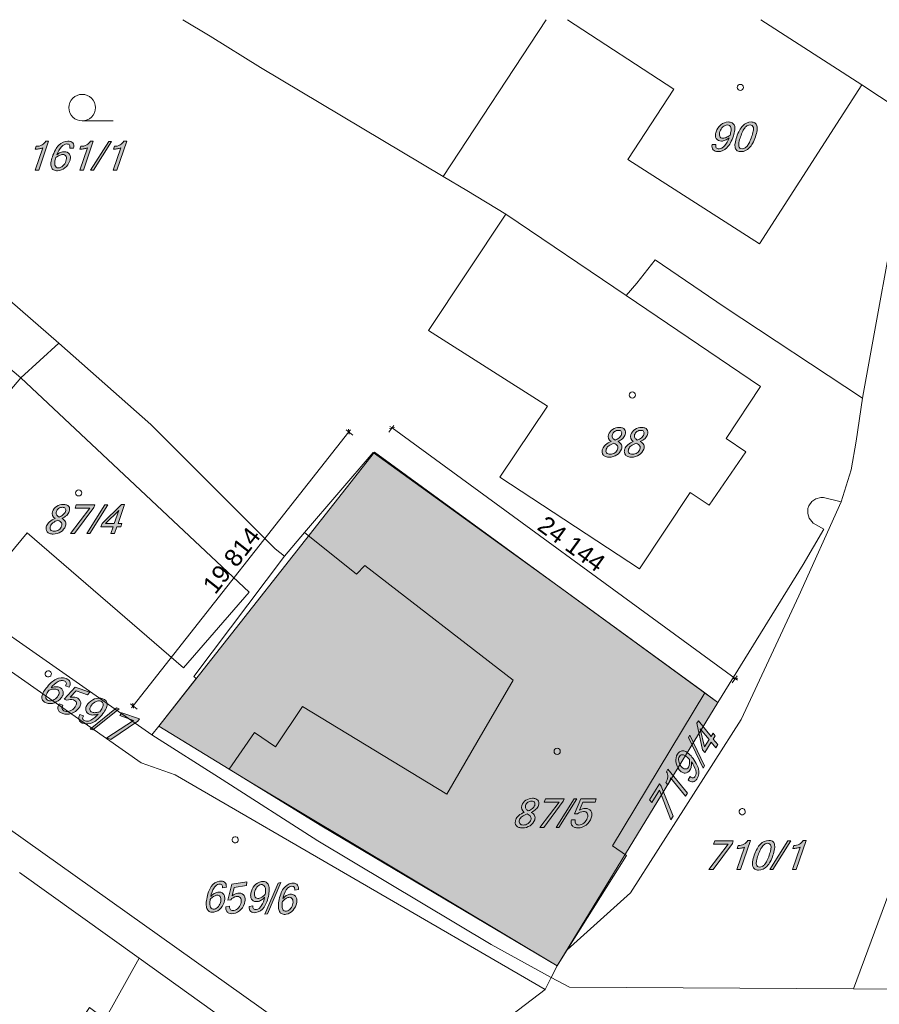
# Model space of a CAD drawing. Header units: millimetres. Extents: x -81717 to 93376, y -41053 to 54440.
# Tile 3 of 5: x -30182 to 18655, y -1511 to 54440. Entities that reach past the tile are written whole.
import ezdxf

# ---------------------------------------------------------------- set-up
doc = ezdxf.new("R2010")
doc.units = ezdxf.units.MM
doc.header["$MEASUREMENT"] = 0
for name, color, linetype in [('situace katastrální_1_2D prvky - obecné', 7, 'Continuous'), ('situace katastrální_1_BT_ortho', 7, 'Continuous'), ('situace katastrální_1_Kresby a obrázky', 7, 'Continuous'), ('situace katastrální_1_Kóty - SP', 7, 'Continuous'), ('situace katastrální_1_Výplně – Řezové', 7, 'Continuous')]:
    doc.layers.add(name, color=color, linetype=linetype)
doc.styles.add('GENEROVANÝ_STYL_1', font='txt')

msp = doc.modelspace()

# ---------------------------------------------------------------- hatches: boundary and pattern name
at = {"layer": 'situace katastrální_1_Kresby a obrázky', "linetype": 'Continuous', "lineweight": 20, "true_color": 0x0080c0}
h = msp.add_hatch(color=142, dxfattribs=at)
h.paths.add_polyline_path([(9161, 47347, 0.092836), (9153, 47170, 0.143363), (9212, 47043, 0.120369), (9327, 46966, 0.089298), (9487, 46941, 0.200935), (9996, 47164, 0.067888), (10199, 47444, 0.04475), (10368, 47836, 0.059579), (10447, 48175, 0.113995), (10421, 48424, 0.169064), (10297, 48576, 0.134897), (10079, 48627, 0.175808), (9652, 48464, 0.137584), (9378, 48069, 0.09035), (9342, 47860, 0.129033), (9391, 47691, 0.261918), (9684, 47542, 0.098003), (9898, 47587, 0.071499), (10117, 47720, -0.091462), (9851, 47264, -0.083868), (9704, 47145, -0.123393), (9555, 47105, -0.0897), (9456, 47120, -0.145212), (9393, 47166, -0.136606), (9367, 47241, -0.079778), (9377, 47347)])
h.paths.add_polyline_path([(9591, 47812, -0.114063), (9570, 47932, -0.073868), (9600, 48082, -0.125259), (9773, 48353, -0.188385), (10027, 48462, -0.337046), (10223, 48313, -0.096629), (10232, 48130, -0.04966), (10174, 47882, -0.061886), (9962, 47751, -0.104119), (9777, 47707, -0.129212), (9661, 47733, -0.160141)], flags=0)
h = msp.add_hatch(color=142, dxfattribs=at)
h.paths.add_polyline_path([(10463, 47414, 0.103387), (10473, 47151, 0.18079), (10585, 46993, 0.144005), (10799, 46941, 0.202588), (11270, 47151, 0.067091), (11459, 47414, 0.043956), (11617, 47782, 0.049571), (11709, 48152, 0.103088), (11700, 48416, 0.180817), (11587, 48574, 0.144449), (11373, 48627, 0.203212), (10903, 48416, 0.066785), (10713, 48152, 0.043654), (10555, 47782, 0.049738)])
h.paths.add_polyline_path([(10672, 47254, -0.061005), (10668, 47343, -0.034283), (10682, 47461, -0.03546), (10771, 47782, -0.032198), (10901, 48104, -0.065167), (11032, 48312, -0.092105), (11169, 48425, -0.122288), (11317, 48462, -0.359793), (11500, 48312, -0.060076), (11505, 48222, -0.033935), (11490, 48104, -0.035281), (11400, 47782, -0.03237), (11271, 47461, -0.065866), (11141, 47254, -0.092623), (11004, 47142, -0.12092), (10855, 47105, -0.358198)], flags=0)
for points in [[(-29100, 45883), (-28537, 47542), (-28698, 47542, -0.146493), (-28912, 47320, -0.125765), (-29239, 47246), (-29295, 47081, 0.049544), (-29057, 47102, 0.075099), (-28873, 47165), (-29309, 45883)], [(-26566, 45883), (-26002, 47542), (-26164, 47542, -0.146475), (-26377, 47320, -0.125765), (-26705, 47246), (-26761, 47081, 0.049543), (-26522, 47102, 0.075101), (-26339, 47165), (-26775, 45883)], [(-24966, 47514), (-25127, 47514), (-26153, 45883), (-25992, 45883)], [(-24666, 45883), (-24102, 47542), (-24263, 47542, -0.146493), (-24477, 47320, -0.125765), (-24804, 47246), (-24860, 47081, 0.049544), (-24622, 47102, 0.075099), (-24439, 47165), (-24875, 45883)], [(-25964, 26719), (-25914, 26867), (-26970, 26867), (-27035, 26673), (-26199, 26673), (-27296, 25236), (-27061, 25236)], [(-25178, 26867), (-25340, 26867), (-26366, 25236), (-26204, 25236)], [(-27312, 15935), (-26982, 16299), (-26327, 16068), (-26200, 16228), (-27025, 16519), (-27652, 15828), (-27497, 15773, -0.17125), (-27130, 15786, -0.10856), (-27016, 15720, -0.145683), (-26961, 15621, -0.13722), (-26970, 15500, -0.085628), (-27047, 15365, -0.13374), (-27321, 15161, -0.179721), (-27627, 15148, -0.095228), (-27720, 15199, -0.122801), (-27773, 15275, -0.144632), (-27778, 15373, -0.086159), (-27726, 15492), (-27931, 15564, 0.097776), (-28010, 15381, 0.150647), (-27994, 15224, 0.117146), (-27897, 15099, 0.087485), (-27735, 15011, 0.169403), (-27246, 15013, 0.143961), (-26830, 15309, 0.09563), (-26725, 15501, 0.141916), (-26722, 15678, 0.242903), (-26962, 15916, 0.142129)], [(-24525, 15276), (-24677, 15330), (-26187, 14133), (-26035, 14080)], [(-23476, 14580), (-23379, 14703), (-24375, 15054), (-24501, 14893), (-23712, 14615), (-25225, 13624), (-25004, 13546)], [(7892, 13781), (7807, 13644), (8646, 11910), (8732, 12047)], [(7756, 10485), (6648, 11842), (6563, 11705, -0.146493), (6638, 11406, -0.125765), (6527, 11090), (6637, 10955, 0.049544), (6745, 11168, 0.075099), (6789, 11357), (7645, 10308)], [(6259, 10887), (6160, 11008), (5600, 10113), (5730, 9954), (6173, 10664), (6811, 8972), (6935, 9171)], [(694, 10023), (744, 10171), (-312, 10171), (-378, 9977), (459, 9977), (-638, 8540), (-403, 8540)], [(1479, 10171), (1318, 10171), (292, 8540), (453, 8540)], [(1627, 9524), (1816, 9977), (2512, 9977), (2577, 10171), (1703, 10171), (1341, 9310), (1506, 9310, -0.17125), (1848, 9444, -0.108554), (1977, 9420, -0.145689), (2062, 9345, -0.13722), (2094, 9228, -0.085628), (2066, 9075, -0.13374), (1875, 8791, -0.179721), (1591, 8677, -0.095228), (1487, 8695, -0.122801), (1411, 8748, -0.144617), (1374, 8839, -0.086217), (1383, 8968), (1166, 8968, 0.097776), (1153, 8769, 0.150647), (1220, 8627, 0.117146), (1353, 8541, 0.087485), (1535, 8512, 0.169403), (1996, 8677, 0.143961), (2289, 9094, 0.09563), (2325, 9310, 0.141916), (2269, 9478, 0.242903), (1963, 9622, 0.142129)], [(10308, 7628), (10358, 7776), (9303, 7776), (9237, 7582), (10073, 7582), (8976, 6145), (9211, 6145)], [(10778, 6145), (11341, 7803), (11180, 7803, -0.146493), (10966, 7581, -0.125765), (10639, 7508), (10583, 7343, 0.049544), (10821, 7364, 0.075099), (11004, 7427), (10569, 6145)], [(13628, 7776), (13467, 7776), (12441, 6145), (12602, 6145)], [(13928, 6145), (14492, 7803), (14331, 7803, -0.146493), (14117, 7581, -0.125765), (13790, 7508), (13734, 7343, 0.049544), (13972, 7364, 0.075099), (14155, 7427), (13719, 6145)], [(-18107, 4658), (-17991, 5135), (-17304, 5243), (-17269, 5445), (-18133, 5308), (-18356, 4401), (-18193, 4427, -0.17125), (-17876, 4613, -0.10856), (-17744, 4609, -0.145683), (-17649, 4549, -0.13722), (-17599, 4438, -0.085628), (-17603, 4283, -0.13374), (-17747, 3973, -0.179721), (-18010, 3815, -0.095228), (-18116, 3816, -0.122801), (-18199, 3858, -0.144632), (-18250, 3942, -0.086159), (-18261, 4070), (-18475, 4037, 0.097776), (-18457, 3838, 0.150647), (-18368, 3708, 0.117146), (-18224, 3644, 0.087485), (-18039, 3644, 0.169403), (-17610, 3879, 0.143961), (-17386, 4336, 0.09563), (-17384, 4555, 0.141916), (-17466, 4713, 0.242903), (-17791, 4807, 0.142129)], [(-15343, 5405), (-15502, 5380), (-16261, 3609), (-16101, 3634)]]:
    msp.add_hatch(color=142, dxfattribs=at).paths.add_polyline_path(points)
h = msp.add_hatch(color=142, dxfattribs=at)
h.paths.add_polyline_path([(-28404, 46308, 0.113505), (-28378, 46059, 0.169178), (-28254, 45906, 0.135276), (-28036, 45855, 0.175825), (-27610, 46018, 0.137615), (-27336, 46413, 0.090324), (-27300, 46622, 0.12902), (-27348, 46791, 0.261918), (-27643, 46940, 0.097764), (-27855, 46895, 0.071171), (-28074, 46763, -0.09275), (-27809, 47218, -0.083583), (-27662, 47337, -0.123222), (-27512, 47377, -0.089993), (-27414, 47362, -0.14492), (-27351, 47317, -0.135822), (-27325, 47241, -0.079442), (-27334, 47135), (-27118, 47135, 0.091953), (-27111, 47312, 0.142097), (-27170, 47439, 0.121282), (-27284, 47516, 0.089116), (-27445, 47542, 0.2011), (-27953, 47318, 0.06781), (-28157, 47038, 0.044673), (-28326, 46646, 0.05962)])
h.paths.add_polyline_path([(-28181, 46170, -0.096016), (-28189, 46353, -0.049738), (-28131, 46600, -0.061953), (-27920, 46732, -0.10463), (-27734, 46776, -0.129893), (-27618, 46750, -0.160338), (-27548, 46670, -0.113311), (-27527, 46550, -0.073748), (-27557, 46400, -0.125237), (-27731, 46129, -0.188388), (-27985, 46020, -0.337667)], flags=0)
h = msp.add_hatch(color=142, dxfattribs=at)
h.paths.add_polyline_path([(2929, 30041, 0.108696), (2903, 29855, 0.147318), (2965, 29708, 0.132579), (3104, 29613, 0.088537), (3310, 29581, 0.147627), (3743, 29708, 0.16575), (4005, 30041, 0.192144), (4002, 30281, 0.093629), (3929, 30380, 0.066102), (3810, 30465, 0.080205), (4077, 30644, 0.118676), (4220, 30864, 0.109328), (4242, 31025, 0.14374), (4188, 31154, 0.13475), (4066, 31239, 0.089224), (3883, 31267, 0.148707), (3501, 31154, 0.16463), (3272, 30864, 0.330366), (3413, 30465, 0.085162), (3095, 30281, 0.131565)])
h.paths.add_polyline_path([(3126, 29918, -0.09848), (3146, 30041, -0.152308), (3285, 30223, -0.067231), (3580, 30374, -0.045091), (3699, 30299, -0.080246), (3773, 30223, -0.233079), (3788, 30041, -0.162058), (3626, 29825, -0.151307), (3366, 29746, -0.091927), (3242, 29765, -0.137413), (3160, 29825, -0.149311)], flags=0)
h.paths.add_polyline_path([(3494, 30688, -0.197332), (3489, 30864, -0.158634), (3617, 31039, -0.154735), (3827, 31103, -0.090414), (3930, 31087, -0.144382), (3995, 31039, -0.147864), (4021, 30964, -0.094509), (4004, 30864, -0.134625), (3880, 30688, -0.084414), (3640, 30552, -0.064653), (3549, 30615, -0.09333)], flags=0)
h = msp.add_hatch(color=142, dxfattribs=at)
h.paths.add_polyline_path([(4196, 30041, 0.108686), (4170, 29855, 0.147297), (4232, 29708, 0.132548), (4371, 29613, 0.088537), (4577, 29581, 0.14761), (5010, 29708, 0.16575), (5272, 30041, 0.192144), (5269, 30281, 0.093629), (5196, 30380, 0.066102), (5077, 30465, 0.080205), (5344, 30644, 0.118676), (5487, 30864, 0.109328), (5509, 31025, 0.14374), (5456, 31154, 0.134753), (5333, 31239, 0.089221), (5150, 31267, 0.148725), (4769, 31154, 0.16463), (4539, 30864, 0.330338), (4680, 30465, 0.085162), (4363, 30281, 0.131565)])
h.paths.add_polyline_path([(4393, 29918, -0.098539), (4413, 30041, -0.152308), (4552, 30223, -0.067231), (4847, 30374, -0.045091), (4967, 30299, -0.080246), (5040, 30223, -0.233079), (5055, 30041, -0.162058), (4893, 29825, -0.151307), (4633, 29746, -0.091937), (4509, 29765, -0.137402), (4428, 29825, -0.149295)], flags=0)
h.paths.add_polyline_path([(4761, 30688, -0.197323), (4756, 30864, -0.158634), (4884, 31039, -0.154735), (5094, 31103, -0.090414), (5197, 31087, -0.144382), (5263, 31039, -0.147864), (5288, 30964, -0.094509), (5271, 30864, -0.13463), (5147, 30688, -0.084417), (4907, 30552, -0.064653), (4816, 30615, -0.093326)], flags=0)
h = msp.add_hatch(color=142, dxfattribs=at)
h.paths.add_polyline_path([(-28657, 25669, 0.108686), (-28684, 25483, 0.147297), (-28622, 25336, 0.132551), (-28483, 25240, 0.088534), (-28277, 25208, 0.147627), (-27843, 25336, 0.16575), (-27582, 25669, 0.192144), (-27585, 25908, 0.093629), (-27657, 26007, 0.066102), (-27777, 26093, 0.080205), (-27510, 26272, 0.118676), (-27367, 26491, 0.109328), (-27344, 26652, 0.14374), (-27398, 26781, 0.13475), (-27520, 26866, 0.089224), (-27703, 26895, 0.148725), (-28085, 26781, 0.164596), (-28315, 26491, 0.330338), (-28174, 26093, 0.085162), (-28491, 25908, 0.131565)])
h.paths.add_polyline_path([(-28460, 25546, -0.098539), (-28440, 25669, -0.152308), (-28302, 25851, -0.067231), (-28007, 26002, -0.045091), (-27887, 25927, -0.080246), (-27813, 25851, -0.233079), (-27798, 25669, -0.162058), (-27961, 25452, -0.151307), (-28221, 25373, -0.091937), (-28344, 25393, -0.137402), (-28426, 25452, -0.149295)], flags=0)
h.paths.add_polyline_path([(-28093, 26315, -0.197332), (-28098, 26491, -0.158634), (-27969, 26667, -0.154735), (-27759, 26730, -0.090414), (-27657, 26714, -0.144382), (-27591, 26667, -0.147864), (-27566, 26591, -0.094509), (-27583, 26491, -0.134625), (-27707, 26315, -0.084414), (-27946, 26179, -0.064653), (-28038, 26242, -0.09333)], flags=0)
h = msp.add_hatch(color=142, dxfattribs=at)
h.paths.add_polyline_path([(-25503, 25810), (-25566, 25625), (-24870, 25625), (-25002, 25236), (-24792, 25236), (-24659, 25625), (-24439, 25625), (-24376, 25810), (-24596, 25810), (-24230, 26888), (-24395, 26888)])
h.paths.add_polyline_path([(-25307, 25810), (-24553, 26558), (-24807, 25810)], flags=0)
h = msp.add_hatch(color=142, dxfattribs=at)
h.paths.add_polyline_path([(-28866, 16162, 0.113505), (-28924, 15919, 0.169178), (-28858, 15733, 0.135276), (-28669, 15613, 0.175825), (-28213, 15624, 0.137615), (-27823, 15906, 0.090324), (-27720, 16091, 0.12902), (-27709, 16266, 0.261918), (-27938, 16505, 0.097764), (-28153, 16534, 0.071171), (-28403, 16481, -0.09275), (-28002, 16823, -0.083583), (-27823, 16886, -0.123222), (-27669, 16873, -0.089993), (-27581, 16827, -0.14492), (-27537, 16763, -0.135822), (-27537, 16683, -0.079442), (-27581, 16586), (-27378, 16515, 0.091953), (-27312, 16679, 0.142097), (-27325, 16818, 0.121282), (-27408, 16929, 0.089116), (-27551, 17006, 0.2011), (-28105, 16964, 0.06781), (-28389, 16768, 0.044673), (-28679, 16455, 0.05962)])
h.paths.add_polyline_path([(-28701, 15958, -0.096016), (-28648, 16133, -0.049738), (-28511, 16347, -0.061953), (-28268, 16401, -0.10463), (-28078, 16381, -0.129893), (-27978, 16317, -0.160338), (-27938, 16219, -0.113311), (-27958, 16099, -0.073748), (-28036, 15967, -0.125237), (-28290, 15769, -0.188388), (-28566, 15751, -0.337667)], flags=0)
h = msp.add_hatch(color=142, dxfattribs=at)
h.paths.add_polyline_path([(-26759, 14948, 0.092836), (-26826, 14784, 0.143363), (-26812, 14645, 0.120369), (-26729, 14534, 0.089298), (-26587, 14457, 0.200935), (-26032, 14498, 0.067888), (-25747, 14694, 0.04475), (-25457, 15008, 0.059579), (-25271, 15301, 0.113995), (-25212, 15544, 0.169093), (-25279, 15729, 0.134897), (-25467, 15850, 0.175808), (-25924, 15838, 0.137584), (-26314, 15556, 0.090315), (-26417, 15371, 0.129042), (-26428, 15196, 0.261918), (-26200, 14958, 0.098003), (-25984, 14929, 0.071499), (-25733, 14982, -0.091485), (-26136, 14640, -0.083868), (-26314, 14577, -0.123393), (-26468, 14589, -0.0897), (-26556, 14636, -0.145212), (-26600, 14700, -0.136606), (-26600, 14780, -0.079778), (-26556, 14876)])
h.paths.add_polyline_path([(-26199, 15244, -0.114063), (-26179, 15364, -0.073868), (-26100, 15495, -0.125259), (-25847, 15694, -0.188385), (-25571, 15712, -0.337046), (-25436, 15505, -0.096629), (-25489, 15331, -0.04966), (-25626, 15115, -0.061886), (-25869, 15062, -0.104119), (-26058, 15083, -0.129212), (-26159, 15146, -0.160141)], flags=0)
h = msp.add_hatch(color=142, dxfattribs=at)
h.paths.add_polyline_path([(8377, 14596), (8290, 14457), (8617, 12945), (8740, 12794), (9109, 13385), (9369, 13066), (9481, 13245), (9220, 13563), (9337, 13750), (9214, 13901), (9097, 13714)])
h.paths.add_polyline_path([(8720, 13112), (8486, 14148), (8986, 13536)], flags=0)
h = msp.add_hatch(color=142, dxfattribs=at)
h.paths.add_polyline_path([(7188, 12706, 0.175825), (7100, 12258, 0.13761), (7291, 11816, 0.09035), (7449, 11675, 0.129033), (7618, 11627, 0.261953), (7899, 11797, 0.098003), (7974, 12002, 0.071499), (7977, 12258, -0.091462), (8224, 11791, -0.083868), (8247, 11603, -0.123393), (8201, 11456, -0.0897), (8136, 11380, -0.145212), (8065, 11351, -0.136606), (7987, 11368, -0.079778), (7902, 11432), (7788, 11249, 0.092836), (7933, 11149, 0.143363), (8072, 11132, 0.120369), (8198, 11188, 0.089298), (8305, 11311, 0.200935), (8385, 11861, 0.067888), (8255, 12182, 0.04475), (8013, 12533, 0.059579), (7767, 12779, 0.113995), (7542, 12889, 0.169064), (7347, 12864, 0.134897)])
h.paths.add_polyline_path([(7258, 12302, -0.188356), (7301, 12575, -0.337), (7531, 12663, -0.096629), (7691, 12573, -0.04966), (7871, 12392, -0.061886), (7870, 12143, -0.104119), (7809, 11963, -0.129212), (7725, 11879, -0.160141), (7621, 11861, -0.114051), (7508, 11906, -0.073844), (7397, 12011, -0.125193)], flags=0)
h = msp.add_hatch(color=142, dxfattribs=at)
h.paths.add_polyline_path([(-2000, 8973, 0.108686), (-2026, 8786, 0.147297), (-1964, 8639, 0.132551), (-1825, 8544, 0.088534), (-1619, 8512, 0.147627), (-1186, 8639, 0.16575), (-924, 8973, 0.192144), (-927, 9212, 0.093629), (-1000, 9311, 0.066102), (-1119, 9396, 0.080205), (-852, 9576, 0.118676), (-709, 9795, 0.109328), (-687, 9956, 0.14374), (-740, 10085, 0.13475), (-863, 10170, 0.089224), (-1046, 10199, 0.148725), (-1427, 10085, 0.164596), (-1657, 9795, 0.330338), (-1516, 9396, 0.085162), (-1833, 9212, 0.131565)])
h.paths.add_polyline_path([(-1803, 8849, -0.098539), (-1783, 8973, -0.152308), (-1644, 9154, -0.067231), (-1349, 9305, -0.045091), (-1230, 9230, -0.080246), (-1156, 9154, -0.233079), (-1141, 8973, -0.162058), (-1303, 8756, -0.151307), (-1563, 8677, -0.091937), (-1687, 8696, -0.137402), (-1769, 8756, -0.149295)], flags=0)
h.paths.add_polyline_path([(-1435, 9619, -0.197332), (-1440, 9795, -0.158634), (-1312, 9971, -0.154735), (-1102, 10034, -0.090414), (-999, 10018, -0.144382), (-933, 9971, -0.147864), (-908, 9895, -0.094509), (-925, 9795, -0.134625), (-1049, 9619, -0.084414), (-1289, 9483, -0.064653), (-1380, 9546, -0.09333)], flags=0)
h = msp.add_hatch(color=142, dxfattribs=at)
h.paths.add_polyline_path([(11460, 6590, 0.103392), (11471, 6327, 0.180794), (11583, 6169, 0.144), (11797, 6117, 0.20259), (12268, 6327, 0.06709), (12457, 6590, 0.043955), (12615, 6958, 0.04957), (12707, 7328, 0.103085), (12697, 7592, 0.180816), (12585, 7751, 0.144454), (12370, 7803, 0.203212), (11901, 7592, 0.06679), (11711, 7328, 0.043657), (11552, 6958, 0.04974)])
h.paths.add_polyline_path([(11670, 6431, -0.061005), (11665, 6519, -0.034283), (11680, 6637, -0.03546), (11769, 6958, -0.032198), (11899, 7280, -0.065167), (12030, 7488, -0.092105), (12166, 7601, -0.122288), (12314, 7639, -0.359793), (12498, 7488, -0.060074), (12503, 7398, -0.03393), (12487, 7280, -0.035271), (12398, 6958, -0.03236), (12269, 6637, -0.065861), (12139, 6431, -0.092653), (12002, 6319, -0.120915), (11853, 6282, -0.358198)], flags=0)
h = msp.add_hatch(color=142, dxfattribs=at)
h.paths.add_polyline_path([(-19582, 4118, 0.113505), (-19518, 3876, 0.169178), (-19371, 3744, 0.135276), (-19148, 3728, 0.175825), (-18752, 3956, 0.137615), (-18543, 4389, 0.090324), (-18540, 4601, 0.12902), (-18614, 4760, 0.261918), (-18929, 4861, 0.097764), (-19132, 4784, 0.071171), (-19327, 4619, -0.09275), (-19137, 5110, -0.083583), (-19009, 5251, -0.123222), (-18868, 5313, -0.089993), (-18769, 5313, -0.14492), (-18700, 5279, -0.135822), (-18662, 5208, -0.079442), (-18654, 5102), (-18441, 5136, 0.091953), (-18461, 5312, 0.142097), (-18539, 5428, 0.121282), (-18665, 5486, 0.089116), (-18828, 5486, 0.2011), (-19295, 5186, 0.06781), (-19452, 4877, 0.044673), (-19557, 4464, 0.05962)])
h.paths.add_polyline_path([(-19339, 4016, -0.096016), (-19376, 4195, -0.049738), (-19358, 4449, -0.061953), (-19170, 4613, -0.10463), (-18993, 4685, -0.129893), (-18875, 4677, -0.160338), (-18793, 4610, -0.113311), (-18753, 4494, -0.073748), (-18760, 4341, -0.125237), (-18889, 4046, -0.188388), (-19123, 3899, -0.337667)], flags=0)
h = msp.add_hatch(color=142, dxfattribs=at)
h.paths.add_polyline_path([(-17151, 4053, 0.092836), (-17132, 3877, 0.143363), (-17054, 3761, 0.120369), (-16928, 3703, 0.089298), (-16766, 3703, 0.200935), (-16298, 4003, 0.067888), (-16141, 4312, 0.04475), (-16035, 4725, 0.059579), (-16010, 5072, 0.113995), (-16075, 5313, 0.169093), (-16221, 5445, 0.134897), (-16445, 5461, 0.175808), (-16840, 5233, 0.137584), (-17049, 4800, 0.090315), (-17052, 4588, 0.129042), (-16978, 4429, 0.261918), (-16665, 4328, 0.098003), (-16461, 4405, 0.071499), (-16266, 4571, -0.091485), (-16456, 4079, -0.083868), (-16583, 3938, -0.123393), (-16724, 3876, -0.0897), (-16824, 3875, -0.145212), (-16893, 3910, -0.136606), (-16931, 3981, -0.079778), (-16938, 4086)])
h.paths.add_polyline_path([(-16799, 4580, -0.114063), (-16839, 4695, -0.073868), (-16833, 4848, -0.125259), (-16704, 5143, -0.188385), (-16470, 5290, -0.337046), (-16253, 5173, -0.096629), (-16216, 4994, -0.04966), (-16234, 4740, -0.061886), (-16423, 4577, -0.104119), (-16599, 4505, -0.129212), (-16718, 4513, -0.160141)], flags=0)
h = msp.add_hatch(color=142, dxfattribs=at)
h.paths.add_polyline_path([(-15484, 3997, 0.113499), (-15420, 3755, 0.169178), (-15273, 3623, 0.135276), (-15050, 3607, 0.175825), (-14654, 3834, 0.137615), (-14446, 4268, 0.090324), (-14443, 4480, 0.12902), (-14517, 4639, 0.261918), (-14831, 4740, 0.097764), (-15034, 4663, 0.071171), (-15229, 4497, -0.09275), (-15039, 4989, -0.083583), (-14912, 5129, -0.123222), (-14770, 5192, -0.09), (-14671, 5192, -0.144913), (-14602, 5157, -0.135804), (-14564, 5087, -0.079433), (-14557, 4981), (-14343, 5015, 0.091921), (-14364, 5191, 0.142061), (-14442, 5307, 0.121282), (-14567, 5365, 0.089116), (-14730, 5365, 0.2011), (-15197, 5064, 0.06781), (-15354, 4756, 0.044673), (-15460, 4343, 0.059641)])
h.paths.add_polyline_path([(-15242, 3895, -0.096016), (-15279, 4074, -0.049738), (-15260, 4328, -0.061953), (-15072, 4491, -0.10463), (-14896, 4564, -0.129893), (-14777, 4556, -0.160338), (-14696, 4488, -0.113336), (-14656, 4373, -0.073724), (-14662, 4220, -0.125302), (-14791, 3925, -0.188417), (-15025, 3777, -0.337667)], flags=0)
at = {"layer": 'situace katastrální_1_Výplně – Řezové', "linetype": 'Continuous', "lineweight": 0, "true_color": 0x3f0000}
msp.add_hatch(color=18, dxfattribs=at).paths.add_polyline_path([(-10024, 29872), (-22276, 14300), (-17005, 11067), (360, 670), (9478, 15637)])

# ---------------------------------------------------------------- linework, layer by layer
at = {"layer": 'situace katastrální_1_2D prvky - obecné', "color": 7, "linetype": 'Continuous', "lineweight": 13, "flags": 128}
msp.add_lwpolyline([(-10024, 29872), (9478, 15637), (360, 670), (-17005, 11067), (-22276, 14300)], close=True, dxfattribs=at)
at = {"layer": 'situace katastrální_1_BT_ortho', "color": 142, "linetype": 'Continuous', "lineweight": 20, "true_color": 0x0080c0, "flags": 128}
for points in [[(-28407, 17357, -0.414214), (-28466, 17115, -0.414214), (-28707, 17174, -0.414214), (-28649, 17416, -0.414214)], [(11015, 9527, -0.414214), (10957, 9286, -0.414214), (10715, 9344, -0.414214), (10774, 9586, -0.414214)], [(-17788, 7932, -0.414214), (-17847, 7690, -0.414214), (-18089, 7749, -0.414214), (-18030, 7991, -0.414214)]]:
    msp.add_lwpolyline(points, format="xyb", close=True, dxfattribs=at)
at = {"layer": 'situace katastrální_1_Kresby a obrázky', "color": 142, "linetype": 'Continuous', "lineweight": 20, "true_color": 0x0080c0, "flags": 128}
for points in [[(-6123, 45532), (-16497, 51724), (-19361, 53503), (-20908, 54440)], [(-263, 54440), (-6123, 45532)], [(6985, 50497), (943, 54440)], [(17670, 50729), (11933, 54440)], [(4371, 46497), (6985, 50497)], [(17670, 50729), (11840, 41702)], [(20615, 48778), (17670, 50729)], [(-26632, 48688), (-24873, 48688)], [(17700, 32927), (17750, 33248), (19942, 45220), (20615, 48778)], [(11840, 41702), (4371, 46497)], [(-6123, 45532), (-4786, 44728), (-2555, 43391)], [(-81717, 44703), (-15481, -2436)], [(17198, -627), (21198, 10209), (26646, 24955), (29702, 43763)], [(-27956, 36063), (-36621, 43582)], [(11910, 33590), (9950, 30635), (11066, 29891), (8995, 26855), (7910, 27579), (5025, 23237), (-2896, 28443), (-202, 32474), (-6957, 36787), (-2555, 43391)], [(-2555, 43391), (4281, 38767)], [(-38480, 41199), (-30117, 34082)], [(4281, 38767), (4884, 39460), (5919, 40797), (9849, 38123), (17700, 32927)], [(4281, 38767), (11910, 33590)], [(-38631, 25207), (-35113, 29237), (-34610, 28805), (-30117, 34082), (-27956, 36063)], [(-15140, 23960), (-15672, 24372), (-22739, 31439), (-27956, 36063)], [(-17150, 21910), (-30117, 34082)], [(16484, 27036), (17047, 28856), (17348, 30494), (17700, 32927)], [(8734, 16190), (732, 22020), (-10104, 29841), (-14004, 25297), (-15140, 23960)], [(-21352, 11526), (-23272, 12220), (-48009, 29559)], [(16484, 27036), (14091, 21709), (10804, 14682), (4512, 4831), (923, 1575)], [(14674, 26111), (14589, 26383), (14603, 26666), (14656, 26822), (14819, 27055), (15052, 27217), (15328, 27287)], [(15328, 27287), (15479, 27287)], [(15479, 27287), (16484, 27036)], [(9478, 15637), (14323, 23488), (15509, 25498), (14906, 25830), (14674, 26111)], [(-38631, 25207), (-33193, 21146), (-22668, 13808)], [(-33193, 21146), (-29765, 25287)], [(-20879, 17617), (-29765, 25287)], [(-14004, 25297), (-11038, 22935)], [(-22668, 13808), (-22276, 14300), (-20155, 16994), (-20296, 17115), (-15140, 23960)], [(-11038, 22935), (-10576, 23428)], [(-10576, 23428), (-2152, 16914)], [(-20879, 17617), (-17150, 21910)], [(-2152, 16914), (-4213, 13365)], [(923, 1575), (4291, 6942), (3497, 7495), (8734, 16190)], [(8734, 16190), (9478, 15637)], [(-15652, 13114), (-14124, 15406)], [(-14124, 15406), (-5922, 10430)], [(-18276, 11848), (-22276, 14300)], [(-22668, 13808), (-18678, 11255), (-13250, 7787), (-3399, 1896), (19, 17)], [(-18276, 11848), (-16848, 13928)], [(-16848, 13928), (-15652, 13114)], [(-4213, 13365), (-5922, 10430)], [(-13009, 8611), (-18276, 11848)], [(-333, -667), (-21352, 11526)], [(360, 670), (-13009, 8611)], [(-23392, 1102), (-30197, 5987)], [(19, 17), (360, 670), (923, 1575)], [(-23392, 1102), (-25332, -2356), (-26217, -1702), (-28358, -4939), (-26136, -6588), (-29574, -11463), (-30167, -21947), (-25754, -24359), (-22990, -26169), (-18648, -19273), (-12988, -10568)], [(-10898, -8739), (-14195, -5502), (-23392, 1102)], [(-333, -667), (19, 17)], [(17198, -627), (1054, -546), (19, 17)], [(-9571, -7724), (-333, -667)], [(63587, -11302), (56611, -8668), (46408, -7070), (41071, -5170), (28677, -687), (17198, -627)]]:
    msp.add_lwpolyline(points, dxfattribs=at)
for points in [[(10933, 50589, -0.414214), (10757, 50413, -0.414214), (10582, 50589, -0.414214), (10757, 50765, -0.414214)], [(-25878, 49442, -0.414214), (-26632, 48688, -0.414214), (-27386, 49442, -0.414214), (-26632, 50196, -0.414214)], [(10117, 47720, -0.071499), (9898, 47587, -0.098003), (9684, 47542, -0.261918), (9391, 47691, -0.129033), (9342, 47860, -0.09035), (9378, 48069, -0.137584), (9652, 48464, -0.175808), (10079, 48627, -0.134897), (10297, 48576, -0.169064), (10421, 48424, -0.113995), (10447, 48175, -0.059579), (10368, 47836, -0.04475), (10199, 47444, -0.067888), (9996, 47164, -0.200935), (9487, 46941, -0.089298), (9327, 46966, -0.120369), (9212, 47043, -0.143363), (9153, 47170, -0.092836), (9161, 47347), (9377, 47347, 0.079778), (9367, 47241, 0.136606), (9393, 47166, 0.145212), (9456, 47120, 0.0897), (9555, 47105, 0.123393), (9704, 47145, 0.083868), (9851, 47264, 0.091462)], [(10174, 47882, 0.04966), (10232, 48130, 0.096629), (10223, 48313, 0.337046), (10027, 48462, 0.188385), (9773, 48353, 0.125259), (9600, 48082, 0.073868), (9570, 47932, 0.114063), (9591, 47812, 0.160141), (9661, 47733, 0.129212), (9777, 47707, 0.104119), (9962, 47751, 0.061886)], [(11373, 48627, -0.144449), (11587, 48574, -0.180817), (11700, 48416, -0.103088), (11709, 48152, -0.049571), (11617, 47782, -0.043956), (11459, 47414, -0.067091), (11270, 47151, -0.202588), (10799, 46941, -0.144005), (10585, 46993, -0.18079), (10473, 47151, -0.103387), (10463, 47414, -0.049738), (10555, 47782, -0.043654), (10713, 48152, -0.066785), (10903, 48416, -0.203212)], [(10855, 47105, 0.12092), (11004, 47142, 0.092623), (11141, 47254, 0.065866), (11271, 47461, 0.03237), (11400, 47782, 0.035281), (11490, 48104, 0.033935), (11505, 48222, 0.060076), (11500, 48312, 0.359793), (11317, 48462, 0.122288), (11169, 48425, 0.092105), (11032, 48312, 0.065167), (10901, 48104, 0.032198), (10771, 47782, 0.03546), (10682, 47461, 0.034283), (10668, 47343, 0.061005), (10672, 47254, 0.358198)], [(-29100, 45883), (-29309, 45883), (-28873, 47165, -0.075099), (-29057, 47102, -0.049544), (-29295, 47081), (-29239, 47246, 0.125765), (-28912, 47320, 0.146493), (-28698, 47542), (-28537, 47542)], [(-28074, 46763, -0.071171), (-27855, 46895, -0.097764), (-27643, 46940, -0.261918), (-27348, 46791, -0.12902), (-27300, 46622, -0.090324), (-27336, 46413, -0.137615), (-27610, 46018, -0.175825), (-28036, 45855, -0.135276), (-28254, 45906, -0.169178), (-28378, 46059, -0.113505), (-28404, 46308, -0.05962), (-28326, 46646, -0.044673), (-28157, 47038, -0.06781), (-27953, 47318, -0.2011), (-27445, 47542, -0.089116), (-27284, 47516, -0.121282), (-27170, 47439, -0.142097), (-27111, 47312, -0.091953), (-27118, 47135), (-27334, 47135, 0.079442), (-27325, 47241, 0.135822), (-27351, 47317, 0.14492), (-27414, 47362, 0.089993), (-27512, 47377, 0.123222), (-27662, 47337, 0.083583), (-27809, 47218, 0.09275)], [(-26566, 45883), (-26775, 45883), (-26339, 47165, -0.075101), (-26522, 47102, -0.049543), (-26761, 47081), (-26705, 47246, 0.125765), (-26377, 47320, 0.146475), (-26164, 47542), (-26002, 47542)], [(-24666, 45883), (-24875, 45883), (-24439, 47165, -0.075099), (-24622, 47102, -0.049544), (-24860, 47081), (-24804, 47246, 0.125765), (-24477, 47320, 0.146493), (-24263, 47542), (-24102, 47542)], [(-28131, 46600, 0.049738), (-28189, 46353, 0.096016), (-28181, 46170, 0.337667), (-27985, 46020, 0.188388), (-27731, 46129, 0.125237), (-27557, 46400, 0.073748), (-27527, 46550, 0.113311), (-27548, 46670, 0.160338), (-27618, 46750, 0.129893), (-27734, 46776, 0.10463), (-27920, 46732, 0.061953)], [(4802, 33108, -0.414214), (4626, 32932, -0.414214), (4450, 33108, -0.414214), (4626, 33284, -0.414214)], [(3810, 30465, -0.066102), (3929, 30380, -0.093629), (4002, 30281, -0.192144), (4005, 30041, -0.16575), (3743, 29708, -0.147627), (3310, 29581, -0.088537), (3104, 29613, -0.132579), (2965, 29708, -0.147318), (2903, 29855, -0.108696), (2929, 30041, -0.131565), (3095, 30281, -0.085162), (3413, 30465, -0.330366), (3272, 30864, -0.16463), (3501, 31154, -0.148707), (3883, 31267, -0.089224), (4066, 31239, -0.13475), (4188, 31154, -0.14374), (4242, 31025, -0.109328), (4220, 30864, -0.118676), (4077, 30644, -0.080205)], [(3640, 30552, 0.084414), (3880, 30688, 0.134625), (4004, 30864, 0.094509), (4021, 30964, 0.147864), (3995, 31039, 0.144382), (3930, 31087, 0.090414), (3827, 31103, 0.154735), (3617, 31039, 0.158634), (3489, 30864, 0.197332), (3494, 30688, 0.09333), (3549, 30615, 0.064653)], [(5077, 30465, -0.066102), (5196, 30380, -0.093629), (5269, 30281, -0.192144), (5272, 30041, -0.16575), (5010, 29708, -0.14761), (4577, 29581, -0.088537), (4371, 29613, -0.132548), (4232, 29708, -0.147297), (4170, 29855, -0.108686), (4196, 30041, -0.131565), (4363, 30281, -0.085162), (4680, 30465, -0.330338), (4539, 30864, -0.16463), (4769, 31154, -0.148725), (5150, 31267, -0.089221), (5333, 31239, -0.134753), (5456, 31154, -0.14374), (5509, 31025, -0.109328), (5487, 30864, -0.118676), (5344, 30644, -0.080205)], [(4907, 30552, 0.084417), (5147, 30688, 0.13463), (5271, 30864, 0.094509), (5288, 30964, 0.147864), (5263, 31039, 0.144382), (5197, 31087, 0.090414), (5094, 31103, 0.154735), (4884, 31039, 0.158634), (4756, 30864, 0.197323), (4761, 30688, 0.093326), (4816, 30615, 0.064653)], [(3788, 30041, 0.233079), (3773, 30223, 0.080246), (3699, 30299, 0.045091), (3580, 30374, 0.067231), (3285, 30223, 0.152308), (3146, 30041, 0.09848), (3126, 29918, 0.149311), (3160, 29825, 0.137413), (3242, 29765, 0.091927), (3366, 29746, 0.151307), (3626, 29825, 0.162058)], [(5055, 30041, 0.233079), (5040, 30223, 0.080246), (4967, 30299, 0.045091), (4847, 30374, 0.067231), (4552, 30223, 0.152308), (4413, 30041, 0.098539), (4393, 29918, 0.149295), (4428, 29825, 0.137402), (4509, 29765, 0.091937), (4633, 29746, 0.151307), (4893, 29825, 0.162058)], [(-26661, 27550, -0.414214), (-26837, 27374, -0.414214), (-27013, 27550, -0.414214), (-26837, 27726, -0.414214)], [(-27777, 26093, -0.066102), (-27657, 26007, -0.093629), (-27585, 25908, -0.192144), (-27582, 25669, -0.16575), (-27843, 25336, -0.147627), (-28277, 25208, -0.088534), (-28483, 25240, -0.132551), (-28622, 25336, -0.147297), (-28684, 25483, -0.108686), (-28657, 25669, -0.131565), (-28491, 25908, -0.085162), (-28174, 26093, -0.330338), (-28315, 26491, -0.164596), (-28085, 26781, -0.148725), (-27703, 26895, -0.089224), (-27520, 26866, -0.13475), (-27398, 26781, -0.14374), (-27344, 26652, -0.109328), (-27367, 26491, -0.118676), (-27510, 26272, -0.080205)], [(-27946, 26179, 0.084414), (-27707, 26315, 0.134625), (-27583, 26491, 0.094509), (-27566, 26591, 0.147864), (-27591, 26667, 0.144382), (-27657, 26714, 0.090414), (-27759, 26730, 0.154735), (-27969, 26667, 0.158634), (-28098, 26491, 0.197332), (-28093, 26315, 0.09333), (-28038, 26242, 0.064653)], [(-27798, 25669, 0.233079), (-27813, 25851, 0.080246), (-27887, 25927, 0.045091), (-28007, 26002, 0.067231), (-28302, 25851, 0.152308), (-28440, 25669, 0.098539), (-28460, 25546, 0.149295), (-28426, 25452, 0.137402), (-28344, 25393, 0.091937), (-28221, 25373, 0.151307), (-27961, 25452, 0.162058)], [(-28866, 16162, 0.113505), (-28924, 15919, 0.169178), (-28858, 15733, 0.135276), (-28669, 15613, 0.175825), (-28213, 15624, 0.137615), (-27823, 15906, 0.090324), (-27720, 16091, 0.12902), (-27709, 16266, 0.261918), (-27938, 16505, 0.097764), (-28153, 16534, 0.071171), (-28403, 16481, -0.09275), (-28002, 16823, -0.083583), (-27823, 16886, -0.123222), (-27669, 16873, -0.089993), (-27581, 16827, -0.14492), (-27537, 16763, -0.135822), (-27537, 16683, -0.079442), (-27581, 16586), (-27378, 16515, 0.091953), (-27312, 16679, 0.142097), (-27325, 16818, 0.121282), (-27408, 16929, 0.089116), (-27551, 17006, 0.2011), (-28105, 16964, 0.06781), (-28389, 16768, 0.044673), (-28679, 16455, 0.05962)], [(-28701, 15958, -0.096016), (-28648, 16133, -0.049738), (-28511, 16347, -0.061953), (-28268, 16401, -0.10463), (-28078, 16381, -0.129893), (-27978, 16317, -0.160338), (-27938, 16219, -0.113311), (-27958, 16099, -0.073748), (-28036, 15967, -0.125237), (-28290, 15769, -0.188388), (-28566, 15751, -0.337667)], [(-27312, 15935), (-26982, 16299), (-26327, 16068), (-26200, 16228), (-27025, 16519), (-27652, 15828), (-27497, 15773, -0.17125), (-27130, 15786, -0.10856), (-27016, 15720, -0.145683), (-26961, 15621, -0.13722), (-26970, 15500, -0.085628), (-27047, 15365, -0.13374), (-27321, 15161, -0.179721), (-27627, 15148, -0.095228), (-27720, 15199, -0.122801), (-27773, 15275, -0.144632), (-27778, 15373, -0.086159), (-27726, 15492), (-27931, 15564, 0.097776), (-28010, 15381, 0.150647), (-27994, 15224, 0.117146), (-27897, 15099, 0.087485), (-27735, 15011, 0.169403), (-27246, 15013, 0.143961), (-26830, 15309, 0.09563), (-26725, 15501, 0.141916), (-26722, 15678, 0.242903), (-26962, 15916, 0.142129)], [(-26759, 14948, 0.092836), (-26826, 14784, 0.143363), (-26812, 14645, 0.120369), (-26729, 14534, 0.089298), (-26587, 14457, 0.200935), (-26032, 14498, 0.067888), (-25747, 14694, 0.04475), (-25457, 15008, 0.059579), (-25271, 15301, 0.113995), (-25212, 15544, 0.169093), (-25279, 15729, 0.134897), (-25467, 15850, 0.175808), (-25924, 15838, 0.137584), (-26314, 15556, 0.090315), (-26417, 15371, 0.129042), (-26428, 15196, 0.261918), (-26200, 14958, 0.098003), (-25984, 14929, 0.071499), (-25733, 14982, -0.091485), (-26136, 14640, -0.083868), (-26314, 14577, -0.123393), (-26468, 14589, -0.0897), (-26556, 14636, -0.145212), (-26600, 14700, -0.136606), (-26600, 14780, -0.079778), (-26556, 14876)], [(-26199, 15244, -0.114063), (-26179, 15364, -0.073868), (-26100, 15495, -0.125259), (-25847, 15694, -0.188385), (-25571, 15712, -0.337046), (-25436, 15505, -0.096629), (-25489, 15331, -0.04966), (-25626, 15115, -0.061886), (-25869, 15062, -0.104119), (-26058, 15083, -0.129212), (-26159, 15146, -0.160141)], [(530, 12864, -0.414214), (354, 12688, -0.414214), (178, 12864, -0.414214), (354, 13040, -0.414214)], [(7977, 12258, -0.071499), (7974, 12002, -0.098003), (7899, 11797, -0.261953), (7618, 11627, -0.129033), (7449, 11675, -0.09035), (7291, 11816, -0.13761), (7100, 12258, -0.175825), (7188, 12706, -0.134897), (7347, 12864, -0.169064), (7542, 12889, -0.113995), (7767, 12779, -0.059579), (8013, 12533, -0.04475), (8255, 12182, -0.067888), (8385, 11861, -0.200935), (8305, 11311, -0.089298), (8198, 11188, -0.120369), (8072, 11132, -0.143363), (7933, 11149, -0.092836), (7788, 11249), (7902, 11432, 0.079778), (7987, 11368, 0.136606), (8065, 11351, 0.145212), (8136, 11380, 0.0897), (8201, 11456, 0.123393), (8247, 11603, 0.083868), (8224, 11791, 0.091462)], [(7871, 12392, 0.04966), (7691, 12573, 0.096629), (7531, 12663, 0.337), (7301, 12575, 0.188356), (7258, 12302, 0.125193), (7397, 12011, 0.073844), (7508, 11906, 0.114051), (7621, 11861, 0.160141), (7725, 11879, 0.129212), (7809, 11963, 0.104119), (7870, 12143, 0.061886)], [(7756, 10485), (7645, 10308), (6789, 11357, -0.075099), (6745, 11168, -0.049544), (6637, 10955), (6527, 11090, 0.125765), (6638, 11406, 0.146493), (6563, 11705), (6648, 11842)], [(-1119, 9396, -0.066102), (-1000, 9311, -0.093629), (-927, 9212, -0.192144), (-924, 8973, -0.16575), (-1186, 8639, -0.147627), (-1619, 8512, -0.088534), (-1825, 8544, -0.132551), (-1964, 8639, -0.147297), (-2026, 8786, -0.108686), (-2000, 8973, -0.131565), (-1833, 9212, -0.085162), (-1516, 9396, -0.330338), (-1657, 9795, -0.164596), (-1427, 10085, -0.148725), (-1046, 10199, -0.089224), (-863, 10170, -0.13475), (-740, 10085, -0.14374), (-687, 9956, -0.109328), (-709, 9795, -0.118676), (-852, 9576, -0.080205)], [(1627, 9524, -0.142129), (1963, 9622, -0.242903), (2269, 9478, -0.141916), (2325, 9310, -0.09563), (2289, 9094, -0.143961), (1996, 8677, -0.169403), (1535, 8512, -0.087485), (1353, 8541, -0.117146), (1220, 8627, -0.150647), (1153, 8769, -0.097776), (1166, 8968), (1383, 8968, 0.086217), (1374, 8839, 0.144617), (1411, 8748, 0.122801), (1487, 8695, 0.095228), (1591, 8677, 0.179721), (1875, 8791, 0.13374), (2066, 9075, 0.085628), (2094, 9228, 0.13722), (2062, 9345, 0.145689), (1977, 9420, 0.108554), (1848, 9444, 0.17125), (1506, 9310), (1341, 9310), (1703, 10171), (2577, 10171), (2512, 9977), (1816, 9977)], [(-1289, 9483, 0.084414), (-1049, 9619, 0.134625), (-925, 9795, 0.094509), (-908, 9895, 0.147864), (-933, 9971, 0.144382), (-999, 10018, 0.090414), (-1102, 10034, 0.154735), (-1312, 9971, 0.158634), (-1440, 9795, 0.197332), (-1435, 9619, 0.09333), (-1380, 9546, 0.064653)], [(-1141, 8973, 0.233079), (-1156, 9154, 0.080246), (-1230, 9230, 0.045091), (-1349, 9305, 0.067231), (-1644, 9154, 0.152308), (-1783, 8973, 0.098539), (-1803, 8849, 0.149295), (-1769, 8756, 0.137402), (-1687, 8696, 0.091937), (-1563, 8677, 0.151307), (-1303, 8756, 0.162058)], [(10778, 6145), (11341, 7803), (11180, 7803, -0.146493), (10966, 7581, -0.125765), (10639, 7508), (10583, 7343, 0.049544), (10821, 7364, 0.075099), (11004, 7427), (10569, 6145)], [(11460, 6590, 0.103392), (11471, 6327, 0.180794), (11583, 6169, 0.144), (11797, 6117, 0.20259), (12268, 6327, 0.06709), (12457, 6590, 0.043955), (12615, 6958, 0.04957), (12707, 7328, 0.103085), (12697, 7592, 0.180816), (12585, 7751, 0.144454), (12370, 7803, 0.203212), (11901, 7592, 0.06679), (11711, 7328, 0.043657), (11552, 6958, 0.04974)], [(11670, 6431, -0.061005), (11665, 6519, -0.034283), (11680, 6637, -0.03546), (11769, 6958, -0.032198), (11899, 7280, -0.065167), (12030, 7488, -0.092105), (12166, 7601, -0.122288), (12314, 7639, -0.359793), (12498, 7488, -0.060074), (12503, 7398, -0.03393), (12487, 7280, -0.035271), (12398, 6958, -0.03236), (12269, 6637, -0.065861), (12139, 6431, -0.092653), (12002, 6319, -0.120915), (11853, 6282, -0.358198)], [(13928, 6145), (14492, 7803), (14331, 7803, -0.146493), (14117, 7581, -0.125765), (13790, 7508), (13734, 7343, 0.049544), (13972, 7364, 0.075099), (14155, 7427), (13719, 6145)], [(-19582, 4118, 0.113505), (-19518, 3876, 0.169178), (-19371, 3744, 0.135276), (-19148, 3728, 0.175825), (-18752, 3956, 0.137615), (-18543, 4389, 0.090324), (-18540, 4601, 0.12902), (-18614, 4760, 0.261918), (-18929, 4861, 0.097764), (-19132, 4784, 0.071171), (-19327, 4619, -0.09275), (-19137, 5110, -0.083583), (-19009, 5251, -0.123222), (-18868, 5313, -0.089993), (-18769, 5313, -0.14492), (-18700, 5279, -0.135822), (-18662, 5208, -0.079442), (-18654, 5102), (-18441, 5136, 0.091953), (-18461, 5312, 0.142097), (-18539, 5428, 0.121282), (-18665, 5486, 0.089116), (-18828, 5486, 0.2011), (-19295, 5186, 0.06781), (-19452, 4877, 0.044673), (-19557, 4464, 0.05962)], [(-18107, 4658), (-17991, 5135), (-17304, 5243), (-17269, 5445), (-18133, 5308), (-18356, 4401), (-18193, 4427, -0.17125), (-17876, 4613, -0.10856), (-17744, 4609, -0.145683), (-17649, 4549, -0.13722), (-17599, 4438, -0.085628), (-17603, 4283, -0.13374), (-17747, 3973, -0.179721), (-18010, 3815, -0.095228), (-18116, 3816, -0.122801), (-18199, 3858, -0.144632), (-18250, 3942, -0.086159), (-18261, 4070), (-18475, 4037, 0.097776), (-18457, 3838, 0.150647), (-18368, 3708, 0.117146), (-18224, 3644, 0.087485), (-18039, 3644, 0.169403), (-17610, 3879, 0.143961), (-17386, 4336, 0.09563), (-17384, 4555, 0.141916), (-17466, 4713, 0.242903), (-17791, 4807, 0.142129)], [(-17151, 4053, 0.092836), (-17132, 3877, 0.143363), (-17054, 3761, 0.120369), (-16928, 3703, 0.089298), (-16766, 3703, 0.200935), (-16298, 4003, 0.067888), (-16141, 4312, 0.04475), (-16035, 4725, 0.059579), (-16010, 5072, 0.113995), (-16075, 5313, 0.169093), (-16221, 5445, 0.134897), (-16445, 5461, 0.175808), (-16840, 5233, 0.137584), (-17049, 4800, 0.090315), (-17052, 4588, 0.129042), (-16978, 4429, 0.261918), (-16665, 4328, 0.098003), (-16461, 4405, 0.071499), (-16266, 4571, -0.091485), (-16456, 4079, -0.083868), (-16583, 3938, -0.123393), (-16724, 3876, -0.0897), (-16824, 3875, -0.145212), (-16893, 3910, -0.136606), (-16931, 3981, -0.079778), (-16938, 4086)], [(-16799, 4580, -0.114063), (-16839, 4695, -0.073868), (-16833, 4848, -0.125259), (-16704, 5143, -0.188385), (-16470, 5290, -0.337046), (-16253, 5173, -0.096629), (-16216, 4994, -0.04966), (-16234, 4740, -0.061886), (-16423, 4577, -0.104119), (-16599, 4505, -0.129212), (-16718, 4513, -0.160141)], [(-15484, 3997, 0.113499), (-15420, 3755, 0.169178), (-15273, 3623, 0.135276), (-15050, 3607, 0.175825), (-14654, 3834, 0.137615), (-14446, 4268, 0.090324), (-14443, 4480, 0.12902), (-14517, 4639, 0.261918), (-14831, 4740, 0.097764), (-15034, 4663, 0.071171), (-15229, 4497, -0.09275), (-15039, 4989, -0.083583), (-14912, 5129, -0.123222), (-14770, 5192, -0.09), (-14671, 5192, -0.144913), (-14602, 5157, -0.135804), (-14564, 5087, -0.079433), (-14557, 4981), (-14343, 5015, 0.091921), (-14364, 5191, 0.142061), (-14442, 5307, 0.121282), (-14567, 5365, 0.089116), (-14730, 5365, 0.2011), (-15197, 5064, 0.06781), (-15354, 4756, 0.044673), (-15460, 4343, 0.059641)], [(-19339, 4016, -0.096016), (-19376, 4195, -0.049738), (-19358, 4449, -0.061953), (-19170, 4613, -0.10463), (-18993, 4685, -0.129893), (-18875, 4677, -0.160338), (-18793, 4610, -0.113311), (-18753, 4494, -0.073748), (-18760, 4341, -0.125237), (-18889, 4046, -0.188388), (-19123, 3899, -0.337667)], [(-15242, 3895, -0.096016), (-15279, 4074, -0.049738), (-15260, 4328, -0.061953), (-15072, 4491, -0.10463), (-14896, 4564, -0.129893), (-14777, 4556, -0.160338), (-14696, 4488, -0.113336), (-14656, 4373, -0.073724), (-14662, 4220, -0.125302), (-14791, 3925, -0.188417), (-15025, 3777, -0.337667)]]:
    msp.add_lwpolyline(points, format="xyb", close=True, dxfattribs=at)
for points in [[(-24966, 47514), (-25992, 45883), (-26153, 45883), (-25127, 47514)], [(-25964, 26719), (-27061, 25236), (-27296, 25236), (-26199, 26673), (-27035, 26673), (-26970, 26867), (-25914, 26867)], [(-25178, 26867), (-26204, 25236), (-26366, 25236), (-25340, 26867)], [(-24439, 25625), (-24659, 25625), (-24792, 25236), (-25002, 25236), (-24870, 25625), (-25566, 25625), (-25503, 25810), (-24395, 26888), (-24230, 26888), (-24596, 25810), (-24376, 25810)], [(-24807, 25810), (-24553, 26558), (-25307, 25810)], [(-24525, 15276), (-24677, 15330), (-26187, 14133), (-26035, 14080)], [(-23476, 14580), (-23379, 14703), (-24375, 15054), (-24501, 14893), (-23712, 14615), (-25225, 13624), (-25004, 13546)], [(9337, 13750), (9220, 13563), (9481, 13245), (9369, 13066), (9109, 13385), (8740, 12794), (8617, 12945), (8290, 14457), (8377, 14596), (9097, 13714), (9214, 13901)], [(8986, 13536), (8486, 14148), (8720, 13112)], [(7892, 13781), (8732, 12047), (8646, 11910), (7807, 13644)], [(6259, 10887), (6935, 9171), (6811, 8972), (6173, 10664), (5730, 9954), (5600, 10113), (6160, 11008)], [(694, 10023), (-403, 8540), (-638, 8540), (459, 9977), (-378, 9977), (-312, 10171), (744, 10171)], [(1479, 10171), (453, 8540), (292, 8540), (1318, 10171)], [(10308, 7628), (10358, 7776), (9303, 7776), (9237, 7582), (10073, 7582), (8976, 6145), (9211, 6145)], [(13628, 7776), (13467, 7776), (12441, 6145), (12602, 6145)], [(-15343, 5405), (-15502, 5380), (-16261, 3609), (-16101, 3634)]]:
    msp.add_lwpolyline(points, close=True, dxfattribs=at)
at = {"layer": 'situace katastrální_1_Kóty - SP', "color": 7, "linetype": 'Continuous', "lineweight": 13}
for p, q in [((-9204, 30995), (-8917, 31389)), ((-11488, 31023), (-23740, 15452)), ((-11635, 31139), (-11252, 30838)), ((-11471, 30883), (-11505, 31164)), ((-11395, 31141), (-11488, 31023)), ((-8887, 31259), (-9167, 31216)), ((-9148, 31326), (-9027, 31238)), ((-9027, 31238), (10475, 17003)), ((10298, 16761), (10585, 17155)), ((10335, 16981), (10614, 17025)), ((10475, 17003), (10596, 16915)), ((-23888, 15568), (-23504, 15267)), ((-23740, 15452), (-23833, 15334)), ((-23757, 15593), (-23723, 15312))]:
    msp.add_line(p, q, dxfattribs=at)

# ---------------------------------------------------------------- texts
at = {"layer": 'situace katastrální_1_Kóty - SP', "color": 7, "linetype": 'Continuous', "lineweight": 13, "char_height": 1000, "width": 4178.29, "attachment_point": 7, "style": 'GENEROVANÝ_STYL_1'}
for s, insert, rotation in [('\\A1;{\\pql;\\fArial|b0|i0|c0|p38;24\xa0144}', (-846, 25514), 323.8744), ('\\A1;{\\pql;\\fArial|b0|i0|c0|p38;19\xa0814}', (-19063, 21720), 51.8028)]:
    msp.add_mtext(s, dxfattribs=dict(at, insert=insert, rotation=rotation))

doc.saveas('drawing.dxf')
